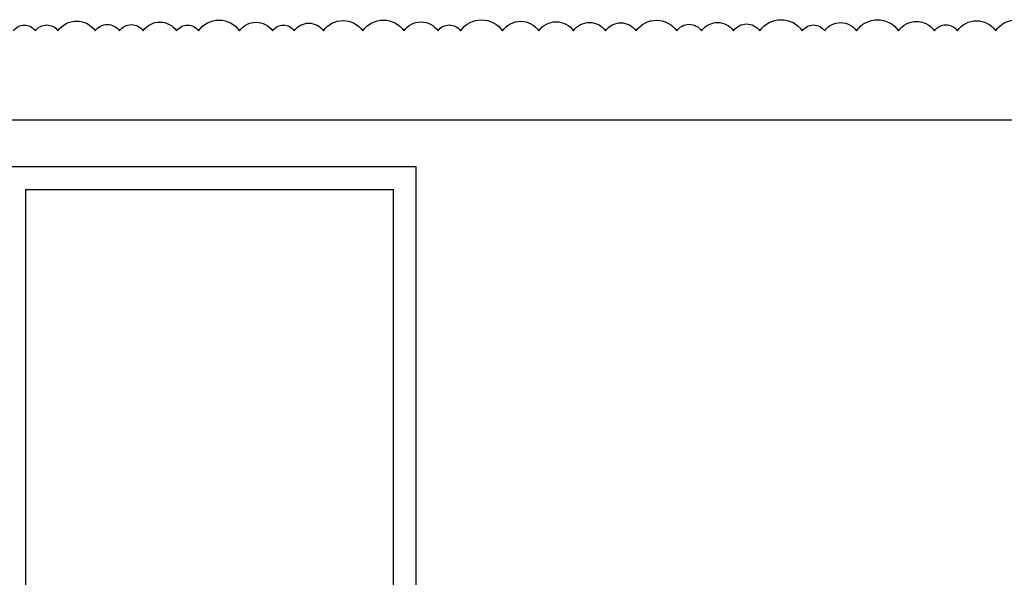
# Model space of a CAD drawing. Header units: millimetres. Extents: x 2985995 to 3127507, y -509231 to -458405.
# Tile 99 of 100: x 3103217 to 3115362, y -488933 to -482055. Entities that reach past the tile are written whole.
import ezdxf

# ---------------------------------------------------------------- set-up
doc = ezdxf.new("R2010")
doc.units = ezdxf.units.MM
doc.header["$LTSCALE"] = 1000
doc.header["$MEASUREMENT"] = 0
doc.layers.add('A-Wall Full', color=201, linetype='CONTINUOUS')
doc.layers.add('Equipment', color=5, linetype='CONTINUOUS')
doc.layers.add('WALL', color=1, linetype='CONTINUOUS', lineweight=5)

msp = doc.modelspace()

# ---------------------------------------------------------------- linework, layer by layer
at = {"layer": 'A-Wall Full'}
for p, q in [((3108109.0381, -483868.16588, 0), (3100249.0381, -483868.16588, 0)), ((3108109.0381, -491598.16588, 0), (3108109.0381, -483868.16588, 0)), ((3103289.0381, -484148.16588, 0), (3103289.0381, -491828.16588, 0)), ((3103289.0381, -484148.16588, 0), (3107829.0381, -484148.16588, 0)), ((3107829.0381, -491598.16588, 0), (3107829.0381, -484148.16588, 0))]:
    msp.add_line(p, q, dxfattribs=at)
at = {"layer": 'Equipment'}
msp.add_lwpolyline([(3103138.55305, -482191.79332, -0.52056705), (3103411.36411, -482191.79332, -0.52056705), (3103688.285, -482191.79332, -0.52056705), (3104147.91816, -482191.79332, -0.52056705), (3104448.15519, -482191.79332, -0.52056705), (3104738.91927, -482191.79332, -0.52056705), (3105152.13989, -482191.79332, -0.52056705), (3105422.53388, -482191.79332, -0.52056705), (3105927.88785, -482191.79332, -0.52056705), (3106335.38726, -482191.79332, -0.52056705), (3106602.77824, -482191.79332, -0.52056705), (3106962.70947, -482191.79332, -0.52056705), (3107447.99446, -482191.79332, -0.52056705), (3107955.99336, -482191.79332, -0.52056705), (3108376.51401, -482191.79332, -0.52056705), (3108653.29654, -482191.79332, -0.52056705), (3109172.33094, -482191.79332, -0.52056705), (3109620.47287, -482191.79332, -0.52056705), (3110046.93445, -482191.79332, -0.52056705), (3110441.87652, -482191.79332, -0.52056705), (3110819.82587, -482191.79332, -0.52056705), (3111320.25619, -482191.79332, -0.52056705), (3111628.20829, -482191.79332, -0.52056705), (3112020.36707, -482191.79332, -0.52056705), (3112344.62013, -482191.79332, -0.52056705), (3112869.86402, -482191.79332, -0.52056705), (3113146.05246, -482191.79332, -0.52056705), (3113537.28348, -482191.79332, -0.52056705), (3114057.70138, -482191.79332, -0.52056705), (3114500.30115, -482191.79332, -0.52056705), (3114782.4468, -482191.79332, -0.52056705), (3115255.12562, -482191.79332, -0.52056705), (3115779.61265, -482191.79332, -0.52056705)], format="xyb", dxfattribs=at)
msp.add_lwpolyline([(3071963.38309, -483288.69012), (3127242.96988, -483288.69012), (3127242.96988, -494230.49278), (3071963.38309, -494230.49278)], close=True, dxfattribs=at)
at = {"layer": 'WALL'}
msp.add_line((3103289.0381, -486340.74682, 0), (3103289.0381, -484148.16588, 0), dxfattribs=at)

doc.saveas('drawing.dxf')
